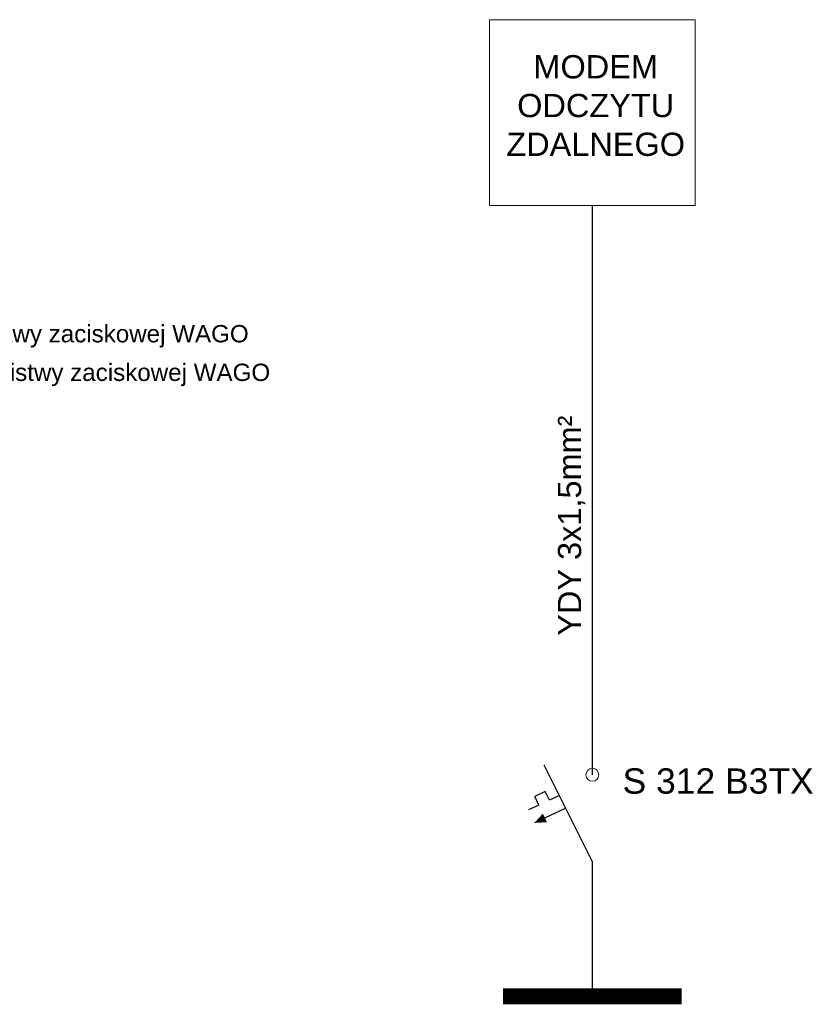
# Model space of a CAD drawing. Header units: centimetres. Extents: x -4644 to 5368, y -667 to 1552.
# Tile 48 of 48: x 4882 to 5368, y -111 to 504. Entities that reach past the tile are written whole.
import ezdxf

# ---------------------------------------------------------------- set-up
doc = ezdxf.new("R2010")
doc.units = ezdxf.units.CM
doc.header["$MEASUREMENT"] = 0
doc.layers.get('0').update_dxf_attribs({"linetype": 'CONTINUOUS'})
doc.layers.add('Aparatura', color=7, linetype='CONTINUOUS')
doc.layers.add('tekst', color=7, linetype='CONTINUOUS')
doc.styles.add('Arial CE', font='ARIAL.TTF')
doc.styles.add('Arial h-20', font='ARIAL.TTF', dxfattribs={"height": 20})
doc.styles.get("Standard").update_dxf_attribs({"font": 'TXT.SHX'})

# ---------------------------------------------------------------- blocks, each defined once
blk = doc.blocks.new('wyłącznik 1 polowy')
at = {"layer": 'Aparatura'}
for p, q in [((0, -100), (-50, 0)), ((-48.9, -27.5), (-59.8, -32.6)), ((-44.7, -36.5), (-48.9, -27.5)), ((-55.6, -41.6), (-59.8, -32.6)), ((-34.2, -31.6), (-44.7, -36.5)), ((-55.6, -41.6), (-66.4, -46.7)), ((-27.6, -44.8), (-60.2, -60.1))]:
    blk.add_line(p, q, dxfattribs=at)
blk.add_lwpolyline([(-60.2, -60.1, 0, 10, 0), (-49.3, -55, 10, 10, 0)], format="xyseb", dxfattribs=at)

msp = doc.modelspace()

# ---------------------------------------------------------------- linework, layer by layer
for p, q in [((5239.54, 387.58), (5239.54, 32.01)), ((5239.54, -21.89, 0), (5239.54, -106.29, -35143.08))]:
    msp.add_line(p, q)
at = {"color": 7, "lineweight": 13}
msp.add_lwpolyline([(5303.68, 387.58), (5175.4, 387.58), (5175.4, 503.61), (5303.68, 503.61)], close=True, dxfattribs=at)
at = {"color": 7, "lineweight": 13, "const_width": 10, "elevation": -35143.08}
msp.add_lwpolyline([(5183.72, -106.29), (5295.35, -106.29)], dxfattribs=at)
at = {"color": 7, "lineweight": 13}
msp.add_circle((5239.54, 32.01), 4, dxfattribs=at)

# ---------------------------------------------------------------- block references
at = {"xscale": 0.6000000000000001, "yscale": 0.6000000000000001, "zscale": 0.6000000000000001}
msp.add_blockref('wyłącznik 1 polowy', (5239.54, 38.11, 0), dxfattribs=at)

# ---------------------------------------------------------------- texts
at = {"layer": 'Aparatura', "ltscale": 10, "style": 'Arial h-20'}
msp.add_text('S 312 B3TX', height=15.84, dxfattribs=at).set_placement((5258.46, 20.24, -72468.64))
at = {"layer": 'Aparatura', "color": 7, "linetype": 'Continuous', "insert": (5241.66, 449.91), "char_height": 14.52, "width": 145.5552, "attachment_point": 5, "style": 'Arial CE'}
msp.add_mtext('MODEM ODCZYTU ZDALNEGO', dxfattribs=at)
at = {"layer": 'Aparatura', "color": 7, "linetype": 'Continuous', "insert": (5226.67, 187.63, 5058689.23), "char_height": 14.52, "width": 200.3296, "attachment_point": 5, "rotation": 90, "style": 'Arial CE'}
msp.add_mtext('YDY 3x1,5mm² ', dxfattribs=at)
at = {"layer": 'tekst', "insert": (4609.17, 355.04), "char_height": 60, "width": 435.7685, "attachment_point": 1, "line_spacing_factor": 0.5}
msp.add_mtext('{\\L\\fArial|b0|i0|c238|p0;\\H0.18x;Połączenia układu pomiarowego \\Pwykonać  przewodami DY o przekroju:\\P}\\fArial|b0|i0|c238|p0;\\H0.18x;\\P- obwody prądowe - DY 2,5 mm\\S2^ ;  od listwy zaciskowej WAGO\\H4x;\\P\\H0.25x;- obwody napięciowe - DY 1,5 mm\\S2^ ; od listwy zaciskowej WAGO\\H4x;\\P', dxfattribs=at)

doc.saveas('drawing.dxf')
